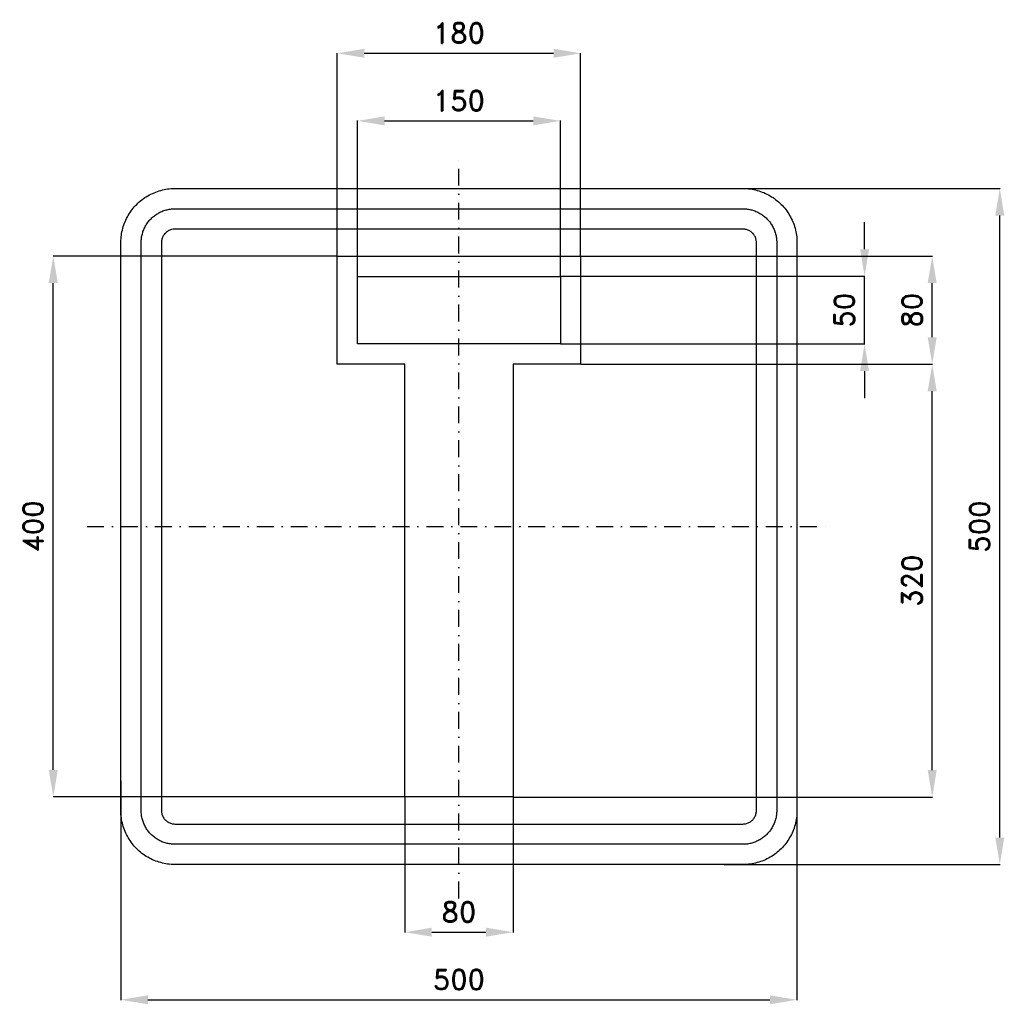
# Model space of a CAD drawing. Header units: millimetres. Extents: x -325 to 403, y -353 to 375.
import ezdxf

# ---------------------------------------------------------------- set-up
doc = ezdxf.new("R2010")
doc.units = ezdxf.units.MM
doc.header["$LTSCALE"] = 5
doc.linetypes.add('ČERCHOVANÁX2', pattern=[2, 1, -0.5, 0, -0.5])
doc.layers.add('Kóty', color=2, linetype='Continuous')
doc.layers.add('Značka', color=7, linetype='Continuous')
doc.styles.get("Standard").update_dxf_attribs({"font": 'romand.shx', "height": 15})
doc.dimstyles.get("Standard").update_dxf_attribs({"dimtxt": 15, "dimasz": 20, "dimexe": 0.18, "dimexo": 0.0625, "dimgap": 7.5, "dimtad": 1, "dimdec": 0, "dimzin": 0, "dimdsep": 46, "dimtxsty": 'Standard', "dimcen": 0.09, "dimadec": 0, "dimazin": 0, "dimtfac": 1, "dimtdec": 0, "dimtofl": 0, "dimtmove": 0, "dimatfit": 3, "dimfxl": 1, "dimtolj": 1, "dimtzin": 0, "dimarcsym": 0})

# ---------------------------------------------------------------- blocks, each defined once
blk = doc.blocks.new('*D0')
at = {"layer": 'Defpoints', "color": 0, "transparency": 16777216}
for p in [(75, 300), (-75, 185), (75, 185)]:
    blk.add_point(p, dxfattribs=at)
at = {"layer": 'Kóty', "color": 0, "lineweight": -2, "transparency": 16777216}
for p, q in [((-75, 185.06), (-75, 300.18)), ((-55, 300), (55, 300)), ((75, 185.06), (75, 300.18))]:
    blk.add_line(p, q, dxfattribs=at)
at = {"layer": 'Kóty', "color": 0, "transparency": 16777216}
for points in [[(-55, 303.33), (-55, 296.67), (-75, 300)], [(55, 303.33), (55, 296.67), (75, 300)]]:
    blk.add_solid(points, dxfattribs=at)
at = {"layer": 'Kóty', "color": 0, "transparency": 16777216, "insert": (0, 315), "char_height": 15, "attachment_point": 5}
blk.add_mtext('\\A1;150', dxfattribs=at)
blk = doc.blocks.new('*D1')
at = {"layer": 'Defpoints', "color": 0, "transparency": 16777216}
for p in [(90, 350), (-90, 200), (90, 200)]:
    blk.add_point(p, dxfattribs=at)
at = {"layer": 'Kóty', "color": 0, "lineweight": -2, "transparency": 16777216}
for p, q in [((-90, 200.06), (-90, 350.18)), ((-70, 350), (70, 350)), ((90, 200.06), (90, 350.18))]:
    blk.add_line(p, q, dxfattribs=at)
at = {"layer": 'Kóty', "color": 0, "transparency": 16777216}
for points in [[(-70, 353.33), (-70, 346.67), (-90, 350)], [(70, 353.33), (70, 346.67), (90, 350)]]:
    blk.add_solid(points, dxfattribs=at)
at = {"layer": 'Kóty', "color": 0, "transparency": 16777216, "insert": (0, 365), "char_height": 15, "attachment_point": 5}
blk.add_mtext('\\A1;180', dxfattribs=at)
blk = doc.blocks.new('*D2')
at = {"layer": 'Defpoints', "color": 0, "transparency": 16777216}
for p in [(75, 185.06), (300, 185.06), (75, 135)]:
    blk.add_point(p, dxfattribs=at)
at = {"layer": 'Kóty', "color": 0, "lineweight": -2, "transparency": 16777216}
for p, q in [((300, 205.06), (300, 225.06)), ((75.06, 185.06), (300.18, 185.06)), ((75.06, 135), (300.18, 135)), ((300, 115), (300, 95))]:
    blk.add_line(p, q, dxfattribs=at)
at = {"layer": 'Kóty', "color": 0, "transparency": 16777216}
for points in [[(296.67, 205.06), (303.33, 205.06), (300, 185.06)], [(296.67, 115), (303.33, 115), (300, 135)]]:
    blk.add_solid(points, dxfattribs=at)
at = {"layer": 'Kóty', "color": 0, "transparency": 16777216, "insert": (285, 160.03), "char_height": 15, "attachment_point": 5, "rotation": 90}
blk.add_mtext('\\A1;50', dxfattribs=at)
blk = doc.blocks.new('*D3')
at = {"layer": 'Defpoints', "color": 0, "transparency": 16777216}
for p in [(90, 200), (350, 200), (90, 120)]:
    blk.add_point(p, dxfattribs=at)
at = {"layer": 'Kóty', "color": 0, "lineweight": -2, "transparency": 16777216}
for p, q in [((90.06, 200), (350.18, 200)), ((350, 140), (350, 180)), ((90.06, 120), (350.18, 120))]:
    blk.add_line(p, q, dxfattribs=at)
at = {"layer": 'Kóty', "color": 0, "transparency": 16777216}
for points in [[(346.67, 180), (353.33, 180), (350, 200)], [(346.67, 140), (353.33, 140), (350, 120)]]:
    blk.add_solid(points, dxfattribs=at)
at = {"layer": 'Kóty', "color": 0, "transparency": 16777216, "insert": (335, 160), "char_height": 15, "attachment_point": 5, "rotation": 90}
blk.add_mtext('\\A1;80', dxfattribs=at)
blk = doc.blocks.new('*D4')
at = {"layer": 'Defpoints', "color": 0, "transparency": 16777216}
for p in [(-300, 200.06), (-90, 200.06), (-40, -200)]:
    blk.add_point(p, dxfattribs=at)
at = {"layer": 'Kóty', "color": 0, "lineweight": -2, "transparency": 16777216}
for p, q in [((-90.06, 200.06), (-300.18, 200.06)), ((-300, -180), (-300, 180.06)), ((-40.06, -200), (-300.18, -200))]:
    blk.add_line(p, q, dxfattribs=at)
at = {"layer": 'Kóty', "color": 0, "transparency": 16777216}
for points in [[(-303.33, 180.06), (-296.67, 180.06), (-300, 200.06)], [(-303.33, -180), (-296.67, -180), (-300, -200)]]:
    blk.add_solid(points, dxfattribs=at)
at = {"layer": 'Kóty', "color": 0, "transparency": 16777216, "insert": (-315, 0.03), "char_height": 15, "attachment_point": 5, "rotation": 90}
blk.add_mtext('\\A1;400', dxfattribs=at)
blk = doc.blocks.new('*D5')
at = {"layer": 'Defpoints', "color": 0, "transparency": 16777216}
for p in [(-40.06, -200), (40, -200), (40, -300)]:
    blk.add_point(p, dxfattribs=at)
at = {"layer": 'Kóty', "color": 0, "lineweight": -2, "transparency": 16777216}
for p, q in [((-40.06, -200.06), (-40.06, -300.18)), ((40, -200.06), (40, -300.18)), ((-20.06, -300), (20, -300))]:
    blk.add_line(p, q, dxfattribs=at)
at = {"layer": 'Kóty', "color": 0, "transparency": 16777216}
for points in [[(-20.06, -296.67), (-20.06, -303.33), (-40.06, -300)], [(20, -296.67), (20, -303.33), (40, -300)]]:
    blk.add_solid(points, dxfattribs=at)
at = {"layer": 'Kóty', "color": 0, "transparency": 16777216, "insert": (-0.03, -285), "char_height": 15, "attachment_point": 5}
blk.add_mtext('\\A1;80', dxfattribs=at)
blk = doc.blocks.new('*D6')
at = {"layer": 'Defpoints', "color": 0, "transparency": 16777216}
for p in [(-250, -188.07), (250, -195.03), (250, -350)]:
    blk.add_point(p, dxfattribs=at)
at = {"layer": 'Kóty', "color": 0, "lineweight": -2, "transparency": 16777216}
for p, q in [((-250, -188.13), (-250, -350.18)), ((250, -195.1), (250, -350.18)), ((-230, -350), (230, -350))]:
    blk.add_line(p, q, dxfattribs=at)
at = {"layer": 'Kóty', "color": 0, "transparency": 16777216}
for points in [[(-230, -346.67), (-230, -353.33), (-250, -350)], [(230, -346.67), (230, -353.33), (250, -350)]]:
    blk.add_solid(points, dxfattribs=at)
at = {"layer": 'Kóty', "color": 0, "transparency": 16777216, "insert": (0, -335), "char_height": 15, "attachment_point": 5}
blk.add_mtext('\\A1;500', dxfattribs=at)
blk = doc.blocks.new('*D7')
at = {"layer": 'Defpoints', "color": 0, "transparency": 16777216}
for p in [(210, 250), (400, 250), (196.06, -250)]:
    blk.add_point(p, dxfattribs=at)
at = {"layer": 'Kóty', "color": 0, "lineweight": -2, "transparency": 16777216}
for p, q in [((210.06, 250), (400.18, 250)), ((400, -230), (400, 230)), ((196.12, -250), (400.18, -250))]:
    blk.add_line(p, q, dxfattribs=at)
at = {"layer": 'Kóty', "color": 0, "transparency": 16777216}
for points in [[(396.67, 230), (403.33, 230), (400, 250)], [(396.67, -230), (403.33, -230), (400, -250)]]:
    blk.add_solid(points, dxfattribs=at)
at = {"layer": 'Kóty', "color": 0, "transparency": 16777216, "insert": (385, 0), "char_height": 15, "attachment_point": 5, "rotation": 90}
blk.add_mtext('\\A1;500', dxfattribs=at)
blk = doc.blocks.new('*D8')
at = {"layer": 'Defpoints', "color": 0, "transparency": 16777216}
for p in [(90, 120), (350, 120), (40, -200.06)]:
    blk.add_point(p, dxfattribs=at)
at = {"layer": 'Kóty', "color": 0, "lineweight": -2, "transparency": 16777216}
for p, q in [((90.06, 120), (350.18, 120)), ((350, -180.06), (350, 100)), ((40.06, -200.06), (350.18, -200.06))]:
    blk.add_line(p, q, dxfattribs=at)
at = {"layer": 'Kóty', "color": 0, "transparency": 16777216}
for points in [[(346.67, 100), (353.33, 100), (350, 120)], [(346.67, -180.06), (353.33, -180.06), (350, -200.06)]]:
    blk.add_solid(points, dxfattribs=at)
at = {"layer": 'Kóty', "color": 0, "transparency": 16777216, "insert": (335, -40.03), "char_height": 15, "attachment_point": 5, "rotation": 90}
blk.add_mtext('\\A1;320', dxfattribs=at)

msp = doc.modelspace()

# ---------------------------------------------------------------- linework, layer by layer
at = {"layer": 'Kóty'}
msp.add_lwpolyline([(300, 135), (300, 185.0625)], dxfattribs=at)
at = {"layer": 'Značka', "color": 6, "linetype": 'ČERCHOVANÁX2', "ltscale": 2.5}
for points in [[(0, -275), (0, 275)], [(-275, 0), (275, 0)]]:
    msp.add_lwpolyline(points, dxfattribs=at)
at = {"layer": 'Značka', "color": 5}
for points in [[(-210, -250), (-210.157, -250), (-210.314, -249.999, -0.0321795), (-215.479, -249.637, -0.0354417), (-220.555, -248.582, -0.0362703), (-225.464, -246.923, -0.0344214), (-230.091, -244.589, -0.0337228), (-234.402, -241.714, -0.0340857), (-238.284, -238.284, -0.0342101), (-241.717, -234.403, -0.0342303), (-244.589, -230.091, -0.0340422), (-246.9061, -225.46, -0.0334123), (-248.5823, -220.555, -0.0341272), (-249.6542, -215.477, -0.0367437), (-249.9988, -210.314), (-249.9996, -210.157), (-250, -210), (-250, 210), (-249.9995, 210.157), (-249.9988, 210.314, -0.0321794), (-249.637, 215.479, -0.0354442), (-248.5823, 220.555, -0.0362649), (-246.9227, 225.464, -0.0344166), (-244.589, 230.091, -0.0337177), (-241.714, 234.402, -0.0340796), (-238.284, 238.284, -0.0342128), (-234.403, 241.717, -0.0342224), (-230.091, 244.589, -0.0340475), (-225.46, 246.906, -0.033405), (-220.555, 248.582, -0.0341289), (-215.477, 249.654, -0.0367407), (-210.314, 249.999), (-210.157, 250), (-210, 250), (210, 250), (210.157, 250), (210.314, 249.999, -0.0321794), (215.479, 249.637, -0.0354428), (220.555, 248.582, -0.0362594), (225.464, 246.923, -0.0344088), (230.091, 244.589, -0.0337189), (234.402, 241.714, -0.0340731), (238.284, 238.284, -0.0342144), (241.717, 234.403, -0.0342259), (244.589, 230.091, -0.0340499), (246.906, 225.46, -0.0334066), (248.582, 220.555, -0.0341277), (249.654, 215.477, -0.0367414), (249.999, 210.314), (250, 210.157), (250, 210), (250, -210), (250, -210.157), (249.999, -210.314, -0.0321795), (249.637, -215.479, -0.0354421), (248.582, -220.555, -0.0362592), (246.923, -225.464, -0.0344116), (244.589, -230.091, -0.033722), (241.714, -234.402, -0.0340791), (238.284, -238.284, -0.0342076), (234.403, -241.717, -0.0342334), (230.091, -244.589, -0.0340472), (225.46, -246.906, -0.0334177), (220.555, -248.582, -0.0341277), (215.477, -249.654, -0.0367473), (210.314, -249.999), (210.157, -250), (210, -250), (-210, -250)], [(-210, -235), (-210.098, -235), (-210.196, -234.999, -0.0321795), (-213.424, -234.773, -0.0354416), (-216.597, -234.114, -0.0362629), (-219.665, -233.077, -0.0344152), (-222.557, -231.618, -0.0337193), (-225.251, -229.821, -0.034085), (-227.678, -227.678, -0.0342046), (-229.823, -225.252, -0.034229), (-231.618, -222.557, -0.0340469), (-233.066, -219.663, -0.0334131), (-234.114, -216.597, -0.0341266), (-234.784, -213.423, -0.0367459), (-234.999, -210.196), (-235, -210.098), (-235, -210), (-235, 210), (-235, 210.098), (-234.999, 210.196, -0.0321788), (-234.773, 213.424, -0.0354481), (-234.114, 216.597, -0.0362683), (-233.077, 219.665, -0.0344122), (-231.618, 222.557, -0.0337222), (-229.821, 225.251, -0.0340955), (-227.678, 227.678, -0.0341878), (-225.252, 229.823, -0.0342259), (-222.557, 231.618, -0.0340259), (-219.663, 233.066, -0.0334071), (-216.597, 234.114, -0.0341381), (-213.423, 234.784, -0.0367365), (-210.196, 234.999), (-210.098, 235), (-210, 235), (210, 235), (210.098, 235), (210.196, 234.999, -0.0321976), (213.424, 234.773, -0.0354366), (216.597, 234.114, -0.0362483), (219.665, 233.077, -0.0343996), (222.557, 231.618, -0.0337259), (225.251, 229.821, -0.0340903), (227.678, 227.678, -0.0341924), (229.823, 225.252, -0.0342246), (231.618, 222.557, -0.0340342), (233.066, 219.663, -0.033413), (234.114, 216.597, -0.0341406), (234.784, 213.423, -0.0367343), (234.999, 210.196), (235, 210.098), (235, 210), (235, -210), (235, -210.098), (234.999, -210.196, -0.0321983), (234.773, -213.424, -0.0354324), (234.114, -216.597, -0.0362459), (233.077, -219.665, -0.0344078), (231.618, -222.557, -0.0337232), (229.821, -225.251, -0.034081), (227.678, -227.678, -0.0342138), (225.252, -229.823, -0.0342285), (222.557, -231.618, -0.0340468), (219.663, -233.066, -0.0334175), (216.597, -234.114, -0.0341268), (213.423, -234.784, -0.036739), (210.196, -234.999), (210.098, -235), (210, -235), (-210, -235)], [(-210, -220), (210, -220), (210.039, -220), (210.079, -220, 0.032183), (211.37, -219.909, 0.0354467), (212.639, -219.646, 0.0362744), (213.866, -219.231, 0.0344144), (215.023, -218.647, 0.033745), (216.1, -217.928, 0.0340968), (217.071, -217.071, 0.0341871), (217.929, -216.101, 0.0342063), (218.647, -215.023, 0.0340292), (219.227, -213.865, 0.0334622), (219.646, -212.639, 0.0341275), (219.914, -211.369, 0.036765), (220, -210.079), (220, -210.039), (220, -210), (220, 210), (220, 210.039), (220, 210.079, 0.032183), (219.909, 211.37, 0.0354928), (219.646, 212.639, 0.0362965), (219.231, 213.866, 0.0344255), (218.647, 215.023, 0.0337541), (217.928, 216.1, 0.0340968), (217.071, 217.071, 0.0342115), (216.101, 217.929, 0.0341795), (215.023, 218.647, 0.0340137), (213.865, 219.227, 0.0334698), (212.639, 219.646, 0.0341235), (211.369, 219.914, 0.0367638), (210.079, 220), (210.039, 220), (210, 220), (-210, 220), (-210.039, 220), (-210.079, 220), (-211.37, 219.909), (-212.639, 219.646, 0.0362814), (-213.866, 219.231, 0.0344198), (-215.023, 218.647, 0.033728), (-216.1, 217.928, 0.0340771), (-217.071, 217.071, 0.0342342), (-217.929, 216.101, 0.0342041), (-218.647, 215.023, 0.0340291), (-219.227, 213.865, 0.0334198), (-219.646, 212.639, 0.0341179), (-219.914, 211.369, 0.0367402), (-220, 210.079), (-220, 210.039), (-220, 210), (-220, -210), (-220, -210.039), (-220, -210.079, 0.0321735), (-219.909, -211.37, 0.0354428), (-219.646, -212.639, 0.0362649), (-219.231, -213.866, 0.0344139), (-218.647, -215.023, 0.0337189), (-217.928, -216.1, 0.0340819), (-217.071, -217.071, 0.0342185), (-216.101, -217.929, 0.0342259), (-215.023, -218.647, 0.0340499), (-213.865, -219.227, 0.0334066), (-212.639, -219.646, 0.0341277), (-211.369, -219.914, 0.0367414), (-210.079, -220), (-210.039, -220), (-210, -220)]]:
    msp.add_lwpolyline(points, format="xyb", dxfattribs=at)
for points in [[(-40, 120), (-90, 120), (-90, 200), (-40, 200), (40, 200), (90, 200), (90, 120), (40, 120), (40, -200), (-40, -200), (-40, 120)], [(-75, 135), (-75, 185), (75, 185), (75, 135), (-75, 135)]]:
    msp.add_lwpolyline(points, dxfattribs=at)

# ---------------------------------------------------------------- dimensions: what is measured, and where the dimension line sits
at = {"layer": 'Kóty'}
for base, p1, p2, picture, middle in [((90, 350), (-90, 200), (90, 200), '*D1', (0, 365)), ((75, 300), (-75, 185), (75, 185), '*D0', (0, 315)), ((250, -350), (-250, -188.0695), (250, -195.0329), '*D6', (0, -335)), ((40, -300), (-40.0625, -200), (40, -200), '*D5', (-0.0313, -285))]:
    dim = msp.add_linear_dim(base=base, p1=p1, p2=p2, dimstyle='Standard', dxfattribs=at)
    dim.commit()
    dim.dimension.update_dxf_attribs({"geometry": picture, "text_midpoint": middle})
for base, p1, p2, picture, middle in [((400, 250), (196.0562, -250), (210, 250), '*D7', (385, 0)), ((300, 185.0625), (75, 135), (75, 185.0625), '*D2', (285, 160.0312)), ((-300, 200.0625), (-40, -200), (-90, 200.0625), '*D4', (-315, 0.0313)), ((350, 200), (90, 120), (90, 200), '*D3', (335, 160)), ((350, 120), (40, -200.0625), (90, 120), '*D8', (335, -40.0313))]:
    dim = msp.add_linear_dim(base=base, p1=p1, p2=p2, angle=90, dimstyle='Standard', dxfattribs=at)
    dim.commit()
    dim.dimension.update_dxf_attribs({"geometry": picture, "text_midpoint": middle})

doc.saveas('drawing.dxf')
